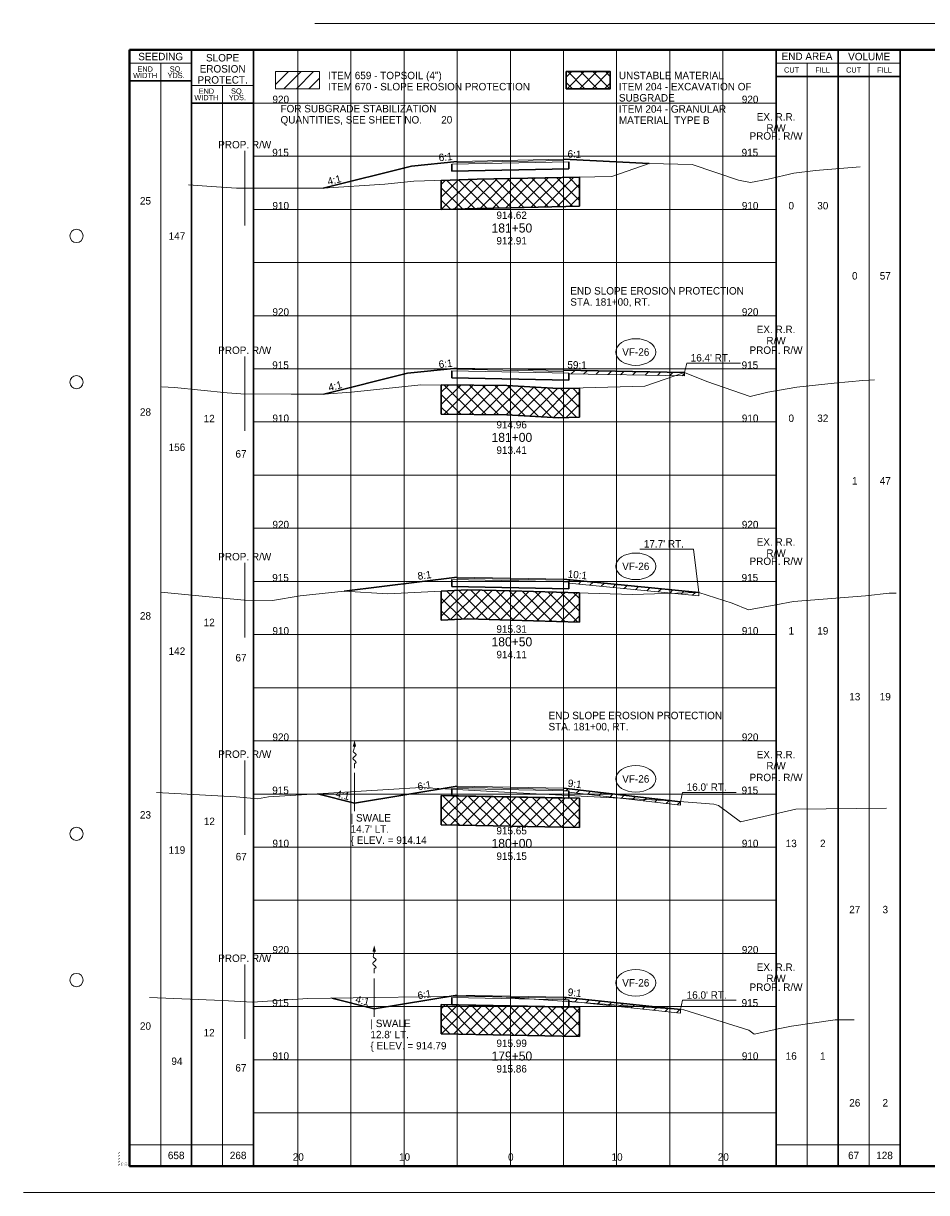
# Paper-space layout 'Layout1' of a CAD drawing. Header units: feet. Extents: x -1084 to 2301, y -843 to 1840.
# Tile 26 of 46: x -10 to 75, y 802 to 912. Entities that reach past the tile are written whole.
import ezdxf
from ezdxf.enums import TextEntityAlignment as Align

# ---------------------------------------------------------------- set-up
doc = ezdxf.new("R2010")
doc.units = ezdxf.units.FT
doc.header["$LTSCALE"] = 10
doc.header["$MEASUREMENT"] = 0
for name, pattern in [('cl5', [50, 1.25, -1.25, 45, -1.25, 1.25]), ('DGN Style 2', [42.257429, 25.354457, -16.902971]), ('DGN Style 3', [59.1604, 42.257429, -16.902971]), ('esmtrrex', [4.75, 0.8, -0.325, -0.325, 0.8, -0.3, 0.8, -0.3, 0.8, -0.3]), ('rowpr', [5.45, 1, -0.225, -0.225, 4])]:
    doc.linetypes.add(name, pattern=pattern)
for name, color, linetype, lineweight in [('DR_P_Erosion_Control', 7, 'Continuous', 13), ('DR_P_Flow_Arrow', 151, 'Continuous', 13), ('DR_P_Text', 7, 'Continuous', 13), ('GE_P_CL_5', 7, 'cl5', 13), ('PV_P_Text', 7, 'Continuous', 13), ('RW_P_Fee_RW', 193, 'rowpr', 40), ('RW_X_Esmt_RR', 6, 'esmtrrex', 30), ('SH_Border', 7, 'Continuous', 40), ('SH_Data', 7, 'Continuous', 0), ('SH_Major_Grid_Line', 254, 'Continuous', 13), ('SH_Text', 7, 'Continuous', 13), ('TX_P_5', 7, 'Continuous', 13), ('TX_P_Misc', 7, 'Continuous', 13), ('TX_X_5', 7, 'Continuous', 0), ('XS_P_Finished_Grade', 3, 'Continuous', 30), ('XS_P_Pavt_Surface', 251, 'Continuous', 13), ('XS_P_Subgrade', 4, 'Continuous', 30), ('XS_P_Undercut', 230, 'Continuous', 30), ('XS_X_Ground_Line', 3, 'DGN Style 2', 13)]:
    doc.layers.add(name, color=color, linetype=linetype, lineweight=lineweight)
doc.layers.add('SH_Cut_Line', color=7, linetype='DGN Style 3', lineweight=0, plot=False)
doc.layers.add('XS_P_Pavt_Layers', color=251, linetype='Continuous', lineweight=0, transparency=0.5)
doc.styles.add('Slanted-Normal LS 0.50', font='font31.shx', dxfattribs={"height": 0.14})
doc.styles.add('Slanted-Sub Title', font='font31.shx', dxfattribs={"height": 0.17})
doc.styles.add('Style-CHAR_FAST_FONT', font='CHAR_FAST_FONT.shx')
doc.styles.add('Style-FONT1', font='FONT1.shx')
doc.styles.add('Style-font30', font='font30.shx')
doc.styles.add('Style-font31', font='font31.shx')

# ---------------------------------------------------------------- blocks, each defined once
blk = doc.blocks.new('STAMP')
at = {"layer": 'TX_P_Misc', "linetype": 'Continuous', "lineweight": 13, "style": 'Style-CHAR_FAST_FONT'}
for s, p in [('$FILE$', (-0.77, 0)), ('$DATE$', (-0.57, 0)), ('$TIME$', (-0.37, 0)), ('$USER$', (-0.17, 0))]:
    blk.add_text(s, height=0.078, rotation=90, dxfattribs=at).set_placement(p, align=Align.TOP_LEFT)
blk = doc.blocks.new('XS POINT_141')
at = {"layer": 'RW_X_Esmt_RR', "linetype": 'DGN Style 3', "lineweight": 0}
blk.add_line((0, 3.5), (0, -3.5), dxfattribs=at)
blk = doc.blocks.new('GPKLBL_198')
at = {"layer": 'TX_P_5', "linetype": 'Continuous', "extrusion": (0, 0, -1), "insert": (-0.46, 0.97), "char_height": 0.7, "attachment_point": 3, "text_direction": (-0.986394, 0.164399, 0), "line_spacing_factor": 0.6, "style": 'Style-font31'}
blk.add_mtext('6:1', dxfattribs=at)
blk = doc.blocks.new('DFL-P_47')
at = {"layer": 'DR_P_Flow_Arrow', "color": 151, "linetype": 'Continuous', "lineweight": 13}
blk.add_open_spline([(-0.08, 0), (-0.081, 0), (-0.082, 0), (-0.083, 0), (-0.094, 0), (-0.105, 0.005), (-0.116, 0.008), (-0.123, 0.01), (-0.131, 0.013), (-0.137, 0.015), (-0.152, 0.02), (-0.165, -0.02), (-0.179, -0.022), (-0.195, -0.023), (-0.212, 0.018), (-0.228, 0.02), (-0.245, 0.021), (-0.266, -0.028), (-0.284, -0.022), (-0.29, -0.02), (-0.287, 0.001), (-0.295, 0.001), (-0.313, 0), (-0.332, 0), (-0.35, 0)], degree=3, knots=[0, 0, 0, 0, 0.009646, 0.009646, 0.009646, 0.112481, 0.112481, 0.112481, 0.179673, 0.179673, 0.179673, 0.350625, 0.350625, 0.350625, 0.544565, 0.544565, 0.544565, 0.756426, 0.756426, 0.756426, 0.832712, 0.832712, 0.832712, 1, 1, 1, 1], dxfattribs=at)
at = {"layer": 'DR_P_Flow_Arrow', "color": 151, "linetype": 'Continuous', "lineweight": 0, "extrusion": (0, 0, -1)}
blk.add_solid([(0.08, 0.022), (0, 0), (0.08, -0.021)], dxfattribs=at)
blk = doc.blocks.new('GPKLBL_199')
at = {"layer": 'TX_P_5', "linetype": 'Continuous', "insert": (-0.51, 0.98), "char_height": 0.7, "attachment_point": 1, "rotation": 350.5377, "line_spacing_factor": 0.6, "style": 'Style-font31'}
blk.add_mtext('4:1', dxfattribs=at)
blk = doc.blocks.new('XS POINT_142')
at = {"layer": 'RW_P_Fee_RW', "linetype": 'Continuous', "lineweight": 13}
blk.add_line((0, 3.5), (0, -3.5), dxfattribs=at)
blk = doc.blocks.new('XS POINT_143')
at = {"layer": 'RW_P_Fee_RW', "linetype": 'Continuous', "lineweight": 13}
blk.add_line((0, 3.5), (0, -3.5), dxfattribs=at)
blk = doc.blocks.new('GPKLBL_200')
at = {"layer": 'TX_P_5', "linetype": 'Continuous', "insert": (-0.51, 0.98), "char_height": 0.7, "attachment_point": 1, "rotation": 350.5377, "line_spacing_factor": 0.6, "style": 'Style-font31'}
blk.add_mtext('9:1', dxfattribs=at)
blk = doc.blocks.new('XS POINT_144')
at = {"layer": 'RW_X_Esmt_RR', "linetype": 'DGN Style 3', "lineweight": 0}
blk.add_line((0, 3.5), (0, -3.5), dxfattribs=at)
blk = doc.blocks.new('GPKLBL_201')
at = {"layer": 'TX_P_5', "linetype": 'Continuous', "extrusion": (0, 0, -1), "insert": (-0.46, 0.97), "char_height": 0.7, "attachment_point": 3, "text_direction": (-0.986394, 0.164399, 0), "line_spacing_factor": 0.6, "style": 'Style-font31'}
blk.add_mtext('6:1', dxfattribs=at)
blk = doc.blocks.new('DFL-P_48')
at = {"layer": 'DR_P_Flow_Arrow', "color": 151, "linetype": 'Continuous', "lineweight": 13}
blk.add_open_spline([(-0.08, 0), (-0.081, 0), (-0.082, 0), (-0.083, 0), (-0.094, 0), (-0.105, 0.005), (-0.116, 0.008), (-0.123, 0.01), (-0.131, 0.013), (-0.137, 0.015), (-0.152, 0.02), (-0.165, -0.02), (-0.179, -0.022), (-0.195, -0.023), (-0.212, 0.018), (-0.228, 0.02), (-0.245, 0.021), (-0.266, -0.028), (-0.284, -0.022), (-0.29, -0.02), (-0.287, 0.001), (-0.295, 0.001), (-0.313, 0), (-0.332, 0), (-0.35, 0)], degree=3, knots=[0, 0, 0, 0, 0.009646, 0.009646, 0.009646, 0.112481, 0.112481, 0.112481, 0.179673, 0.179673, 0.179673, 0.350625, 0.350625, 0.350625, 0.544565, 0.544565, 0.544565, 0.756426, 0.756426, 0.756426, 0.832712, 0.832712, 0.832712, 1, 1, 1, 1], dxfattribs=at)
at = {"layer": 'DR_P_Flow_Arrow', "color": 151, "linetype": 'Continuous', "lineweight": 0, "extrusion": (0, 0, -1)}
blk.add_solid([(0.08, 0.022), (0, 0), (0.08, -0.021)], dxfattribs=at)
blk = doc.blocks.new('GPKLBL_202')
at = {"layer": 'TX_P_5', "linetype": 'Continuous', "insert": (-0.51, 0.98), "char_height": 0.7, "attachment_point": 1, "rotation": 350.5377, "line_spacing_factor": 0.6, "style": 'Style-font31'}
blk.add_mtext('4:1', dxfattribs=at)
blk = doc.blocks.new('XS POINT_145')
at = {"layer": 'RW_P_Fee_RW', "linetype": 'Continuous', "lineweight": 13}
blk.add_line((0, 3.5), (0, -3.5), dxfattribs=at)
blk = doc.blocks.new('XS POINT_146')
at = {"layer": 'RW_P_Fee_RW', "linetype": 'Continuous', "lineweight": 13}
blk.add_line((0, 3.5), (0, -3.5), dxfattribs=at)
blk = doc.blocks.new('GPKLBL_203')
at = {"layer": 'TX_P_5', "linetype": 'Continuous', "insert": (-0.51, 0.98), "char_height": 0.7, "attachment_point": 1, "rotation": 350.5377, "line_spacing_factor": 0.6, "style": 'Style-font31'}
blk.add_mtext('9:1', dxfattribs=at)
blk = doc.blocks.new('XS POINT_147')
at = {"layer": 'RW_X_Esmt_RR', "linetype": 'DGN Style 3', "lineweight": 0}
blk.add_line((0, 3.5), (0, -3.5), dxfattribs=at)
blk = doc.blocks.new('GPKLBL_204')
at = {"layer": 'TX_P_5', "linetype": 'Continuous', "insert": (-0.51, 0.98), "char_height": 0.7, "attachment_point": 1, "rotation": 350.5377, "line_spacing_factor": 0.6, "style": 'Style-font31'}
blk.add_mtext('10:1', dxfattribs=at)
blk = doc.blocks.new('GPKLBL_205')
at = {"layer": 'TX_P_5', "linetype": 'Continuous', "extrusion": (0, 0, -1), "insert": (-0.46, 0.97), "char_height": 0.7, "attachment_point": 3, "text_direction": (-0.986394, 0.164399, 0), "line_spacing_factor": 0.6, "style": 'Style-font31'}
blk.add_mtext('8:1', dxfattribs=at)
blk = doc.blocks.new('XS POINT_148')
at = {"layer": 'RW_P_Fee_RW', "linetype": 'Continuous', "lineweight": 13}
blk.add_line((0, 3.5), (0, -3.5), dxfattribs=at)
blk = doc.blocks.new('XS POINT_149')
at = {"layer": 'RW_P_Fee_RW', "linetype": 'Continuous', "lineweight": 13}
blk.add_line((0, 3.5), (0, -3.5), dxfattribs=at)
blk = doc.blocks.new('XS POINT_150')
at = {"layer": 'RW_X_Esmt_RR', "linetype": 'DGN Style 3', "lineweight": 0}
blk.add_line((0, 3.5), (0, -3.5), dxfattribs=at)
blk = doc.blocks.new('GPKLBL_206')
at = {"layer": 'TX_P_5', "linetype": 'Continuous', "extrusion": (0, 0, -1), "insert": (-0.46, 0.97), "char_height": 0.7, "attachment_point": 3, "text_direction": (-0.986394, 0.164399, 0), "line_spacing_factor": 0.6, "style": 'Style-font31'}
blk.add_mtext('6:1', dxfattribs=at)
blk = doc.blocks.new('GPKLBL_207')
at = {"layer": 'TX_P_5', "linetype": 'Continuous', "insert": (-0.51, 0.98), "char_height": 0.7, "attachment_point": 1, "rotation": 350.5377, "line_spacing_factor": 0.6, "style": 'Style-font31'}
blk.add_mtext('59:1', dxfattribs=at)
blk = doc.blocks.new('GPKLBL_208')
at = {"layer": 'TX_P_5', "linetype": 'Continuous', "extrusion": (0, 0, -1), "insert": (-0.45, 0.97), "char_height": 0.7, "attachment_point": 3, "text_direction": (-0.986394, 0.164399, 0), "line_spacing_factor": 0.6, "style": 'Style-font31'}
blk.add_mtext('4:1', dxfattribs=at)
blk = doc.blocks.new('XS POINT_151')
at = {"layer": 'RW_P_Fee_RW', "linetype": 'Continuous', "lineweight": 13}
blk.add_line((0, 3.5), (0, -3.5), dxfattribs=at)
blk = doc.blocks.new('XS POINT_152')
at = {"layer": 'RW_P_Fee_RW', "linetype": 'Continuous', "lineweight": 13}
blk.add_line((0, 3.5), (0, -3.5), dxfattribs=at)
blk = doc.blocks.new('XS POINT_153')
at = {"layer": 'RW_X_Esmt_RR', "linetype": 'DGN Style 3', "lineweight": 0}
blk.add_line((0, 3.5), (0, -3.5), dxfattribs=at)
blk = doc.blocks.new('GPKLBL_209')
at = {"layer": 'TX_P_5', "linetype": 'Continuous', "insert": (-0.51, 0.98), "char_height": 0.7, "attachment_point": 1, "rotation": 350.5377, "line_spacing_factor": 0.6, "style": 'Style-font31'}
blk.add_mtext('6:1', dxfattribs=at)
blk = doc.blocks.new('GPKLBL_210')
at = {"layer": 'TX_P_5', "linetype": 'Continuous', "extrusion": (0, 0, -1), "insert": (-0.46, 0.97), "char_height": 0.7, "attachment_point": 3, "text_direction": (-0.986394, 0.164399, 0), "line_spacing_factor": 0.6, "style": 'Style-font31'}
blk.add_mtext('6:1', dxfattribs=at)
blk = doc.blocks.new('GPKLBL_211')
at = {"layer": 'TX_P_5', "linetype": 'Continuous', "extrusion": (0, 0, -1), "insert": (-0.45, 0.97), "char_height": 0.7, "attachment_point": 3, "text_direction": (-0.986394, 0.164399, 0), "line_spacing_factor": 0.6, "style": 'Style-font31'}
blk.add_mtext('4:1', dxfattribs=at)
blk = doc.blocks.new('XS POINT_154')
at = {"layer": 'RW_P_Fee_RW', "linetype": 'Continuous', "lineweight": 13}
blk.add_line((0, 3.5), (0, -3.5), dxfattribs=at)
blk = doc.blocks.new('XS POINT_155')
at = {"layer": 'RW_P_Fee_RW', "linetype": 'Continuous', "lineweight": 13}
blk.add_line((0, 3.5), (0, -3.5), dxfattribs=at)

psp = doc.layouts.get("Layout1")

# ---------------------------------------------------------------- hatches: boundary and pattern name
at = {"layer": 'DR_P_Erosion_Control'}
h = psp.add_hatch(dxfattribs=at)
h.set_pattern_fill('HATCH', color=256, style=0, pattern_type=2)
h.set_pattern_definition([(45, (22.3604, 907.1213), (-0.589255, 0.589255), [])])
h.paths.add_polyline_path([(13.73, 906.35), (17.87, 906.35), (17.87, 907.96), (13.73, 907.96)])
h = psp.add_hatch(dxfattribs=at)
h.set_pattern_fill('HATCH', color=256, style=0, pattern_type=2)
h.set_pattern_definition([(45, (46.3559, 879.6015), (-0.58926, 0.58926), [])])
h.paths.add_polyline_path([(41.33, 879.6), (41.33, 879.52), (52.22, 879.34), (52.22, 879.67), (40.83, 879.86), (40.83, 879.76), (40.83, 879.61)])
h = psp.add_hatch(dxfattribs=at)
h.set_pattern_fill('HATCH', color=256, style=0, pattern_type=2)
h.set_pattern_definition([(45, (46.6379, 859.4369), (-0.58926, 0.58926), [])])
h.paths.add_polyline_path([(41.33, 859.95), (41.33, 859.84), (53.55, 858.64), (53.55, 858.97), (40.83, 860.21), (40.83, 860.11), (40.83, 859.96)])
h = psp.add_hatch(dxfattribs=at)
h.set_pattern_fill('HATCH', color=256, style=0, pattern_type=2)
h.set_pattern_definition([(45, (46.4499, 839.7896), (-0.58926, 0.58926), [])])
h.paths.add_polyline_path([(41.33, 840.29), (41.33, 840.16), (51.83, 838.95), (51.83, 839.28), (40.83, 840.55), (40.83, 840.44), (40.83, 840.3)])
h = psp.add_hatch(dxfattribs=at)
h.set_pattern_fill('HATCH', color=256, style=0, pattern_type=2)
h.set_pattern_definition([(45, (46.3089, 820.1657), (-0.58926, 0.58926), [])])
h.paths.add_polyline_path([(41.33, 820.63), (41.33, 820.51), (51.83, 819.39), (51.83, 819.72), (40.83, 820.89), (40.83, 820.79), (40.83, 820.64)])
at = {"layer": 'XS_P_Undercut', "lineweight": 0}
h = psp.add_hatch(dxfattribs=at)
h.set_pattern_fill('CROSSHATCH', color=256, style=0, pattern_type=2)
h.set_pattern_definition([(45, (44.3633, 902.4757), (-0.58926, 0.58926), []), (315, (44.3633, 902.4757), (0.58926, 0.58926), [])])
h.paths.add_polyline_path([(41.08, 906.35), (45.22, 906.35), (45.22, 907.96), (41.08, 907.96)])
h = psp.add_hatch(dxfattribs=at)
h.set_pattern_fill('CROSSHATCH', color=256, style=0, pattern_type=2)
h.set_pattern_definition([(45, (39.7855, 897.1926), (-0.589255, 0.589255), []), (315, (39.7855, 897.1926), (0.589255, 0.589255), [])])
h.paths.add_polyline_path([(42.33, 895.29), (42.33, 898.04), (35.83, 897.91), (32.71, 897.84), (29.33, 897.73), (29.33, 894.98), (32.71, 895.09), (35.83, 895.16)])
h = psp.add_hatch(dxfattribs=at)
h.set_pattern_fill('CROSSHATCH', color=256, style=0, pattern_type=2)
h.set_pattern_definition([(45, (39.2275, 877.1045), (-0.589255, 0.589255), []), (315, (39.2275, 877.1045), (0.589255, 0.589255), [])])
h.paths.add_polyline_path([(35.49, 878.43), (29.33, 878.48), (29.33, 875.73), (35.49, 875.68), (40.36, 875.39), (42.33, 875.44), (42.33, 878.19), (40.36, 878.14), (35.83, 878.41)])
h = psp.add_hatch(dxfattribs=at)
h.set_pattern_fill('CROSSHATCH', color=256, style=0, pattern_type=2)
h.set_pattern_definition([(45, (39.6093, 857.5747), (-0.589255, 0.589255), []), (315, (39.6093, 857.5747), (0.589255, 0.589255), [])])
h.paths.add_polyline_path([(35.83, 859.11), (31.84, 859.22), (29.33, 859.09), (29.33, 856.34), (31.84, 856.47), (35.83, 856.36), (42.33, 856.17), (42.33, 858.92)])
h = psp.add_hatch(dxfattribs=at)
h.set_pattern_fill('CROSSHATCH', color=256, style=0, pattern_type=2)
h.set_pattern_definition([(45, (40.0498, 838.6915), (-0.589255, 0.589255), []), (315, (40.0498, 838.6915), (0.589255, 0.589255), [])])
h.paths.add_polyline_path([(29.33, 839.86), (29.33, 837.11), (42.33, 836.85), (42.33, 839.6), (41.33, 839.62), (30.33, 839.84)])
h = psp.add_hatch(dxfattribs=at)
h.set_pattern_fill('CROSSHATCH', color=256, style=0, pattern_type=2)
h.set_pattern_definition([(45, (39.7561, 818.4269), (-0.589255, 0.589255), []), (315, (39.7561, 818.4269), (0.589255, 0.589255), [])])
h.paths.add_polyline_path([(29.33, 820.2), (29.33, 817.45), (42.33, 817.19), (42.33, 819.94), (41.33, 819.96), (30.33, 820.18)])

# ---------------------------------------------------------------- linework, layer by layer
at = {"layer": 'DR_P_Erosion_Control'}
for p, q in [((52.22, 879.34), (41.33, 879.52)), ((52.22, 879.34), (52.22, 879.67)), ((53.55, 858.64), (41.33, 859.84)), ((53.55, 858.64), (53.55, 858.97)), ((51.83, 838.95), (41.33, 840.16)), ((51.83, 838.95), (51.83, 839.28)), ((51.83, 819.39), (41.33, 820.51)), ((51.83, 819.39), (51.83, 819.72))]:
    psp.add_line(p, q, dxfattribs=at)
at = {"layer": 'DR_P_Erosion_Control', "flags": 128}
for points in [[(13.73, 907.96), (17.87, 907.96), (17.87, 906.35), (13.73, 906.35), (13.73, 907.96)], [(13.73, 906.35), (17.87, 906.35), (17.87, 907.96), (13.73, 907.96), (13.73, 906.35)], [(41.33, 879.6), (41.33, 879.52), (52.22, 879.34), (52.22, 879.67), (40.83, 879.86), (40.83, 879.76), (40.83, 879.61), (41.33, 879.6)], [(41.33, 859.95), (41.33, 859.84), (53.55, 858.64), (53.55, 858.97), (40.83, 860.21), (40.83, 860.11), (40.83, 859.96), (41.33, 859.95)], [(41.33, 840.29), (41.33, 840.16), (51.83, 838.95), (51.83, 839.28), (40.83, 840.55), (40.83, 840.44), (40.83, 840.3), (41.33, 840.29)], [(41.33, 820.63), (41.33, 820.51), (51.83, 819.39), (51.83, 819.72), (40.83, 820.89), (40.83, 820.79), (40.83, 820.64), (41.33, 820.63)]]:
    psp.add_lwpolyline(points, close=True, dxfattribs=at)
at = {"layer": 'DR_P_Text'}
for p, q in [((52.22, 879.67), (52.43, 880.53)), ((52.43, 880.53), (57.48, 880.53)), ((48.02, 863.04), (53.07, 863.04)), ((53.55, 858.97), (53.07, 863.04)), ((51.83, 839.28), (52.04, 840.15)), ((52.04, 840.15), (57.09, 840.15)), ((51.83, 819.72), (52.04, 820.59)), ((52.04, 820.59), (57.09, 820.59))]:
    psp.add_line(p, q, dxfattribs=at)
at = {"layer": 'DR_P_Text', "color": 7, "linetype": 'Continuous', "lineweight": 13}
for centre in [(47.63, 881.58), (47.63, 861.42), (47.63, 841.42), (47.63, 822.24)]:
    psp.add_ellipse(centre, major_axis=(1.88, 0), ratio=0.666667, dxfattribs=at)
at = {"layer": 'GE_P_CL_5'}
for p, q in [((21.16, 841.99), (21.16, 838.39)), ((23.02, 822.65), (23.02, 819.04))]:
    psp.add_line(p, q, dxfattribs=at)
at = {"layer": 'SH_Border', "color": 7, "linetype": 'Continuous', "lineweight": 40, "flags": 128}
psp.add_lwpolyline([(0, 910), (157.5, 910), (157.5, 805), (0, 805), (0, 910)], close=True, dxfattribs=at)
at = {"layer": 'SH_Border', "color": 7, "linetype": 'Continuous', "lineweight": 0}
for centre in [(-5, 892.5), (-5, 878.75), (-5, 836.25), (-5, 822.5)]:
    psp.add_circle(centre, 0.625, dxfattribs=at)
at = {"layer": 'SH_Cut_Line', "color": 7, "linetype": 'DGN Style 3', "lineweight": 0, "flags": 128}
psp.add_lwpolyline([(-10, 802.5), (160, 802.5), (160, 912.5), (-10, 912.5), (-10, 802.5)], close=True, dxfattribs=at)
at = {"layer": 'SH_Data', "color": 7, "linetype": 'Continuous', "lineweight": 30}
for p, q in [((5.83, 805), (5.83, 910)), ((5.83, 805), (5.83, 910)), ((11.66, 805), (11.66, 910)), ((60.83, 805), (60.83, 910)), ((66.67, 805), (66.67, 910)), ((72.5, 805), (72.5, 910)), ((5.83, 907.08), (0, 907.08)), ((60.83, 907.5), (72.5, 907.5)), ((11.66, 905), (5.83, 905))]:
    psp.add_line(p, q, dxfattribs=at)
at = {"layer": 'SH_Data', "color": 7, "linetype": 'Continuous', "lineweight": 0}
for p, q in [((5.83, 908.75), (0, 908.75)), ((60.83, 908.75), (72.5, 908.75)), ((11.66, 906.67), (5.83, 906.67))]:
    psp.add_line(p, q, dxfattribs=at)
at = {"layer": 'SH_Data', "color": 7, "linetype": 'Continuous', "lineweight": 13}
for p, q in [((2.92, 805), (2.92, 908.75)), ((63.75, 805), (63.75, 908.75)), ((69.58, 805), (69.58, 908.75)), ((8.75, 805), (8.75, 906.67)), ((0, 807), (11.66, 807)), ((60.83, 807), (72.5, 807))]:
    psp.add_line(p, q, dxfattribs=at)
at = {"layer": 'SH_Major_Grid_Line', "color": 254, "linetype": 'Continuous', "lineweight": 13}
for p, q in [((15.83, 805), (15.83, 910)), ((20.83, 805), (20.83, 910)), ((25.83, 805), (25.83, 910)), ((30.83, 805), (30.83, 910)), ((35.83, 805), (35.83, 910)), ((40.83, 805), (40.83, 910)), ((45.83, 805), (45.83, 910)), ((50.83, 805), (50.83, 910)), ((55.83, 805), (55.83, 910)), ((5.83, 905), (60.83, 905)), ((11.66, 900), (60.83, 900)), ((11.66, 895), (60.83, 895)), ((11.66, 890), (60.83, 890)), ((11.66, 885), (60.83, 885)), ((11.66, 880), (60.83, 880)), ((11.66, 875), (60.83, 875)), ((11.66, 870), (60.83, 870)), ((11.66, 865), (60.83, 865)), ((11.66, 860), (60.83, 860)), ((11.66, 855), (60.83, 855)), ((11.66, 850), (60.83, 850)), ((11.66, 845), (60.83, 845)), ((11.66, 840), (60.83, 840)), ((11.66, 835), (60.83, 835)), ((11.66, 830), (60.83, 830)), ((11.66, 825), (60.83, 825)), ((11.66, 820), (60.83, 820)), ((11.66, 815), (60.83, 815)), ((11.66, 810), (60.83, 810))]:
    psp.add_line(p, q, dxfattribs=at)
at = {"layer": 'XS_P_Finished_Grade'}
for p, q in [((18.21, 897), (26.51, 899.07)), ((26.51, 899.07), (30.83, 899.52)), ((48.88, 899.33), (40.83, 899.72)), ((26.14, 879.58), (30.83, 880.06)), ((18.29, 877.62), (26.14, 879.58)), ((52.22, 879.67), (40.83, 879.86)), ((20.18, 859.07), (30.83, 860.41)), ((53.55, 858.97), (40.83, 860.21)), ((21.16, 839.14), (30.83, 840.75)), ((51.83, 839.28), (40.83, 840.55)), ((21.16, 839.14), (17.67, 840.01)), ((23.02, 819.79), (19.03, 820.79)), ((23.02, 819.79), (30.83, 821.09)), ((51.83, 819.72), (40.83, 820.89))]:
    psp.add_line(p, q, dxfattribs=at)
at = {"layer": 'XS_P_Pavt_Layers', "color": 2, "lineweight": 13}
for p, q in [((30.33, 899.26), (41.33, 899.48)), ((30.83, 899.41), (40.83, 899.61)), ((41.33, 879.6), (30.33, 879.82)), ((40.83, 879.76), (30.83, 879.96)), ((40.83, 860.11), (30.83, 860.31)), ((41.33, 859.95), (30.33, 860.17)), ((41.33, 840.29), (30.33, 840.51)), ((40.83, 840.44), (30.83, 840.64)), ((41.33, 820.63), (30.33, 820.85)), ((40.83, 820.79), (30.83, 820.99))]:
    psp.add_line(p, q, dxfattribs=at)
at = {"layer": 'XS_P_Pavt_Surface', "color": 193}
for p, q in [((30.83, 899.52), (40.83, 899.72)), ((30.83, 899.52), (30.83, 899.27)), ((40.83, 899.72), (40.83, 899.47)), ((30.83, 880.06), (30.83, 879.81)), ((40.83, 879.86), (30.83, 880.06)), ((40.83, 879.86), (40.83, 879.61)), ((30.83, 860.41), (30.83, 860.16)), ((40.83, 860.21), (30.83, 860.41)), ((40.83, 860.21), (40.83, 859.96)), ((30.83, 840.75), (30.83, 840.5)), ((40.83, 840.55), (30.83, 840.75)), ((40.83, 840.55), (40.83, 840.3)), ((30.83, 821.09), (30.83, 820.84)), ((40.83, 820.89), (30.83, 821.09)), ((40.83, 820.89), (40.83, 820.64))]:
    psp.add_line(p, q, dxfattribs=at)
at = {"layer": 'XS_P_Subgrade'}
for p, q in [((30.33, 899.26), (30.33, 898.59)), ((30.33, 898.59), (41.33, 898.81)), ((41.33, 899.48), (41.33, 898.81)), ((30.33, 879.82), (30.33, 879.15)), ((41.33, 878.93), (30.33, 879.15)), ((41.33, 879.6), (41.33, 878.93)), ((30.33, 860.17), (30.33, 859.51)), ((41.33, 859.29), (30.33, 859.51)), ((41.33, 859.95), (41.33, 859.29)), ((30.33, 840.51), (30.33, 839.84)), ((41.33, 839.62), (30.33, 839.84)), ((41.33, 840.29), (41.33, 839.62)), ((30.33, 820.85), (30.33, 820.18)), ((41.33, 820.63), (41.33, 819.96)), ((41.33, 819.96), (30.33, 820.18))]:
    psp.add_line(p, q, dxfattribs=at)
at = {"layer": 'XS_P_Undercut'}
for p, q in [((29.33, 897.73), (29.33, 894.98)), ((42.33, 898.04), (42.33, 895.29)), ((29.33, 878.48), (29.33, 875.73)), ((42.33, 878.19), (42.33, 875.44)), ((29.33, 859.09), (29.33, 856.34)), ((42.33, 858.92), (42.33, 856.17)), ((42.33, 839.6), (29.33, 839.86)), ((29.33, 839.86), (29.33, 837.11)), ((42.33, 839.6), (42.33, 836.85)), ((42.33, 836.85), (29.33, 837.11)), ((42.33, 819.94), (29.33, 820.2)), ((29.33, 820.2), (29.33, 817.45)), ((42.33, 819.94), (42.33, 817.19)), ((42.33, 817.19), (29.33, 817.45))]:
    psp.add_line(p, q, dxfattribs=at)
at = {"layer": 'XS_P_Undercut', "flags": 128}
psp.add_lwpolyline([(41.08, 907.96), (45.22, 907.96), (45.22, 906.35), (41.08, 906.35), (41.08, 907.96)], close=True, dxfattribs=at)
at = {"layer": 'XS_P_Undercut', "lineweight": 0, "flags": 128}
for points in [[(41.08, 906.35), (45.22, 906.35), (45.22, 907.96), (41.08, 907.96), (41.08, 906.35)], [(42.33, 895.29), (42.33, 898.04), (35.83, 897.91), (32.71, 897.84), (29.33, 897.73), (29.33, 894.98), (32.71, 895.09), (35.83, 895.16), (42.33, 895.29)], [(35.49, 878.43), (29.33, 878.48), (29.33, 875.73), (35.49, 875.68), (40.36, 875.39), (42.33, 875.44), (42.33, 878.19), (40.36, 878.14), (35.83, 878.41), (35.49, 878.43)], [(35.83, 859.11), (31.84, 859.22), (29.33, 859.09), (29.33, 856.34), (31.84, 856.47), (35.83, 856.36), (42.33, 856.17), (42.33, 858.92), (35.83, 859.11)], [(29.33, 839.86), (29.33, 837.11), (42.33, 836.85), (42.33, 839.6), (41.33, 839.62), (30.33, 839.84), (29.33, 839.86)], [(29.33, 820.2), (29.33, 817.45), (42.33, 817.19), (42.33, 819.94), (41.33, 819.96), (30.33, 820.18), (29.33, 820.2)]]:
    psp.add_lwpolyline(points, close=True, dxfattribs=at)
at = {"layer": 'XS_P_Undercut', "flags": 128}
for points in [[(29.33, 897.73), (32.71, 897.84), (35.83, 897.91), (42.33, 898.04)], [(29.33, 894.98), (32.71, 895.09), (35.83, 895.16), (42.33, 895.29)], [(29.33, 878.48), (35.49, 878.43), (40.36, 878.14), (42.33, 878.19)], [(29.33, 875.73), (35.49, 875.68), (40.36, 875.39), (42.33, 875.44)], [(29.33, 859.09), (31.84, 859.22), (35.83, 859.11), (42.33, 858.92)], [(29.33, 856.34), (31.84, 856.47), (35.83, 856.36), (42.33, 856.17)]]:
    psp.add_lwpolyline(points, dxfattribs=at)
at = {"layer": 'XS_X_Ground_Line', "flags": 128}
for points in [[(5.54, 897.3), (7.71, 897.15), (10.05, 897), (16.05, 897), (18.21, 897), (24, 897.37), (26.75, 897.65), (32.71, 897.84), (35.83, 897.91), (45.37, 898.1), (48.88, 899.33), (52.93, 899.22), (57.31, 897.75), (58.42, 897.53), (60.1, 897.84), (62.51, 898.42), (64.53, 898.67), (68.75, 899)], [(3.04, 878.31), (4.21, 878.23), (9.19, 877.74), (10.46, 877.66), (15.19, 877.62), (18.29, 877.62), (20.89, 877.79), (27.39, 878.49), (35.49, 878.43), (35.83, 878.41), (40.36, 878.14), (48.48, 878.37), (52.22, 879.67), (54.32, 878.81), (58.38, 877.39), (60.07, 877.81), (62.79, 878.29), (66.29, 878.66), (68.99, 878.91), (70.08, 878.96)], [(2.94, 859), (5.86, 858.71), (10.79, 858.24), (13.45, 858.22), (16.04, 858.63), (20.18, 859.07), (24.3, 858.84), (31.84, 859.22), (35.83, 859.11), (47.33, 858.78), (53.55, 858.97), (56.69, 857.95), (58.24, 857.32), (60.82, 857.81), (62.46, 858.11), (69.24, 858.64), (71.46, 858.88), (72.13, 858.91)], [(2.53, 840.14), (10.03, 839.74), (12.04, 839.55), (13.06, 839.72), (16.67, 839.95), (27.41, 840.6), (35.83, 840.15), (50.95, 839.35), (54.99, 839.06), (55.43, 838.92), (57.5, 837.39), (62.7, 838.57), (71.24, 838.66)], [(1.87, 820.87), (8.75, 820.57), (11.56, 820.42), (16.78, 820.75), (33.79, 821.01), (35.83, 820.86), (43.38, 820.32), (52.15, 819.7), (58.28, 817.77), (58.76, 817.42), (61.2, 817.93), (62.27, 818.17), (66.4, 818.75), (68.19, 818.76)]]:
    psp.add_lwpolyline(points, dxfattribs=at)

# ---------------------------------------------------------------- block references
at = {"layer": 'DR_P_Flow_Arrow', "color": 151, "linetype": 'Continuous', "lineweight": 0, "xscale": 7.5, "yscale": 7.5, "zscale": 7.5, "rotation": 89.99999999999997}
for name, p in [('DFL-P_48', (21.16, 845.06)), ('DFL-P_47', (23.02, 825.77))]:
    psp.add_blockref(name, p, dxfattribs=at)
at = {"layer": 'RW_P_Fee_RW', "linetype": 'Continuous', "lineweight": 13}
for name, p in [('XS POINT_155', (60.83, 897.81)), ('XS POINT_154', (10.83, 897)), ('XS POINT_151', (10.83, 877.66)), ('XS POINT_152', (60.83, 877.66)), ('XS POINT_148', (10.83, 858.24)), ('XS POINT_149', (60.83, 857.81)), ('XS POINT_145', (10.83, 839.66)), ('XS POINT_146', (60.83, 837.46)), ('XS POINT_142', (10.83, 820.46)), ('XS POINT_143', (60.83, 817.74))]:
    psp.add_blockref(name, p, dxfattribs=at)
at = {"layer": 'RW_X_Esmt_RR', "linetype": 'DGN Style 3', "lineweight": 0}
for name, p in [('XS POINT_153', (60.83, 898.73)), ('XS POINT_150', (60.83, 878.73)), ('XS POINT_147', (60.83, 858.73)), ('XS POINT_144', (60.83, 838.73)), ('XS POINT_141', (60.83, 818.73))]:
    psp.add_blockref(name, p, dxfattribs=at)
at = {"layer": 'TX_P_5', "linetype": 'Continuous', "extrusion": (0, 0, -1)}
for name, p, rotation in [('GPKLBL_210', (-29.82, 899.41), 3.593688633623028), ('GPKLBL_211', (-19.43, 897.26), 355.4260787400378), ('GPKLBL_206', (-29.82, 879.96), 3.593688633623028), ('GPKLBL_208', (-19.51, 877.88), 355.4260787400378), ('GPKLBL_205', (-27.85, 860.06), 2.25048446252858)]:
    psp.add_blockref(name, p, dxfattribs=dict(at, rotation=rotation))
at = {"layer": 'TX_P_5', "linetype": 'Continuous'}
for name, p, rotation in [('GPKLBL_209', (41.85, 899.67), 6.706127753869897), ('GPKLBL_207', (41.85, 879.84), 8.497660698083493), ('GPKLBL_204', (41.84, 860.12), 3.866111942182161), ('GPKLBL_203', (41.84, 840.43), 2.906832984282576), ('GPKLBL_202', (19.94, 839.39), 355.4260787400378), ('GPKLBL_200', (41.84, 820.78), 3.3974893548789), ('GPKLBL_199', (21.8, 820.05), 355.4260787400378)]:
    psp.add_blockref(name, p, dxfattribs=dict(at, rotation=rotation))
at = {"layer": 'TX_P_5', "linetype": 'Continuous', "extrusion": (0, 0, -1)}
for name, p in [('GPKLBL_201', (-27.86, 840.28)), ('GPKLBL_198', (-27.86, 820.62))]:
    psp.add_blockref(name, p, dxfattribs=at)
at = {"layer": 'TX_P_Misc', "linetype": 'Continuous', "lineweight": 13}
psp.add_blockref('STAMP', (0, 805), dxfattribs=at)

# ---------------------------------------------------------------- texts
at = {"layer": 'DR_P_Text', "color": 7, "lineweight": 13, "style": 'Style-font31'}
for p in [(47.63, 881.58), (47.63, 861.42), (47.63, 841.42), (47.63, 822.24)]:
    psp.add_text('VF-26', height=0.7, dxfattribs=at).set_placement(p, align=Align.MIDDLE_CENTER)
at = {"layer": 'DR_P_Text', "char_height": 0.7, "attachment_point": 1, "line_spacing_factor": 0.9}
for s, insert, style in [('ITEM 659 - TOPSOIL (4")\\PITEM 670 - SLOPE EROSION PROTECTION', (18.69, 907.95), 'Slanted-Sub Title'), ('UNSTABLE MATERIAL\\PITEM 204 - EXCAVATION OF\\PSUBGRADE\\PITEM 204 - GRANULAR\\PMATERIAL, TYPE B', (46.04, 907.95), 'Slanted-Sub Title'), ('FOR SUBGRADE STABILIZATION\\PQUANTITIES, SEE SHEET NO.', (14.2, 904.83), 'Slanted-Sub Title'), ('20\\P', (29.32, 903.78), 'Style-font31'), ("16.4' RT.", (52.8, 881.39), 'Slanted-Normal LS 0.50'), ("17.7' RT.", (48.39, 863.89), 'Slanted-Normal LS 0.50'), ("16.0' RT.", (52.42, 841), 'Slanted-Normal LS 0.50'), ("16.0' RT.", (52.42, 821.44), 'Slanted-Normal LS 0.50')]:
    psp.add_mtext(s, dxfattribs=dict(at, insert=insert, style=style))
at = {"layer": 'PV_P_Text', "style": 'Slanted-Normal LS 0.50'}
for s, p in [('914.62', (35.95, 894.1)), ('914.96', (35.95, 874.4)), ('915.31', (35.95, 855.17)), ('915.65', (35.95, 836.2)), ('915.99', (35.95, 816.2))]:
    psp.add_text(s, height=0.7, dxfattribs=at).set_placement(p, align=Align.CENTER)
at = {"layer": 'RW_P_Fee_RW', "linetype": 'Continuous', "lineweight": 13, "char_height": 0.7, "attachment_point": 2, "line_spacing_factor": 0.9, "style": 'Style-font31'}
for insert in [(60.83, 902.26), (10.83, 901.44), (10.83, 882.1), (60.83, 882.11), (10.83, 862.68), (60.83, 862.25), (10.83, 844.1), (60.83, 841.91), (10.83, 824.9), (60.83, 822.18)]:
    psp.add_mtext('PROP. R/W', dxfattribs=dict(at, insert=insert))
at = {"layer": 'RW_X_Esmt_RR', "linetype": 'Continuous', "lineweight": 0, "char_height": 0.7, "attachment_point": 8, "line_spacing_factor": 0.9, "style": 'Style-font31'}
for insert in [(60.83, 902.3), (60.83, 882.3), (60.83, 862.3), (60.83, 842.3), (60.83, 822.3)]:
    psp.add_mtext('EX. R.R.\\PR/W', dxfattribs=dict(at, insert=insert))
at = {"layer": 'SH_Border', "color": 7, "linetype": 'Continuous', "lineweight": 0, "style": 'Style-FONT1'}
psp.add_text('`````', height=0.625, rotation=90, dxfattribs=at).set_placement((-0.38, 805))
at = {"layer": 'SH_Data', "color": 7, "linetype": 'Continuous', "lineweight": 13, "style": 'Style-font30'}
for s, p in [('SEEDING', (2.92, 909.38)), ('END AREA', (63.75, 909.4)), ('VOLUME', (69.59, 909.38))]:
    psp.add_text(s, height=0.7, dxfattribs=at).set_placement(p, align=Align.MIDDLE_CENTER)
at = {"layer": 'SH_Data', "color": 7, "linetype": 'Continuous', "lineweight": 0, "style": 'Style-font30'}
for s, p in [('CUT', (62.29, 908.12)), ('FILL', (65.21, 908.12)), ('CUT', (68.13, 908.12)), ('FILL', (71.04, 908.12))]:
    psp.add_text(s, height=0.5, dxfattribs=at).set_placement(p, align=Align.MIDDLE_CENTER)
at = {"layer": 'SH_Data', "color": 7, "linetype": 'Continuous', "lineweight": 13, "insert": (8.75, 908.22), "char_height": 0.7, "attachment_point": 5, "line_spacing_factor": 0.892896, "style": 'Style-font30'}
psp.add_mtext('SLOPE\\PEROSION\\PPROTECT.', dxfattribs=at)
at = {"layer": 'SH_Data', "color": 7, "linetype": 'Continuous', "lineweight": 0, "char_height": 0.7, "attachment_point": 5, "line_spacing_factor": 0.728571, "style": 'Style-font30'}
for s, insert in [('\\H0.714286x;END\\PWIDTH', (1.46, 907.9)), ('\\H0.714286x;SQ.\\PYDS.', (4.37, 907.9)), ('\\H0.714286x;END\\PWIDTH', (7.22, 905.82)), ('\\H0.714286x;SQ.\\PYDS.', (10.14, 905.82))]:
    psp.add_mtext(s, dxfattribs=dict(at, insert=insert))
at = {"layer": 'SH_Text', "style": 'Style-font31'}
for s, p in [('920', (14.22, 905)), ('920', (58.39, 905)), ('915', (14.2, 900)), ('915', (58.37, 900)), ('25', (1.49, 895.46)), ('910', (14.22, 895)), ('910', (58.39, 895)), ('0', (62.26, 895)), ('30', (65.23, 895)), ('147', (4.45, 892.14)), ('0', (68.24, 888.4)), ('57', (71.11, 888.4)), ('920', (14.22, 885)), ('920', (58.39, 885)), ('915', (14.2, 880)), ('915', (58.37, 880)), ('28', (1.49, 875.59)), ('12', (7.49, 874.97)), ('910', (14.22, 875)), ('910', (58.39, 875)), ('0', (62.26, 875)), ('32', (65.23, 875)), ('156', (4.45, 872.27)), ('67', (10.48, 871.65)), ('1', (68.24, 869.11)), ('47', (71.11, 869.11)), ('920', (14.22, 865)), ('920', (58.39, 865)), ('915', (14.2, 860)), ('915', (58.37, 860)), ('28', (1.49, 856.41)), ('12', (7.49, 855.79)), ('910', (14.22, 855)), ('910', (58.39, 855)), ('1', (62.26, 855)), ('19', (65.23, 855)), ('142', (4.45, 853.09)), ('67', (10.48, 852.47)), ('13', (68.24, 848.81)), ('19', (71.11, 848.81)), ('920', (14.22, 845)), ('920', (58.39, 845)), ('915', (14.2, 840)), ('915', (58.37, 840)), ('23', (1.49, 837.69)), ('12', (7.5, 837.08)), ('119', (4.45, 834.38)), ('910', (14.22, 835)), ('910', (58.39, 835)), ('13', (62.26, 835)), ('2', (65.23, 835)), ('67', (10.5, 833.76)), ('27', (68.24, 828.78)), ('3', (71.11, 828.78)), ('920', (14.22, 825)), ('920', (58.39, 825)), ('915', (14.2, 820)), ('915', (58.37, 820)), ('20', (1.49, 817.82)), ('12', (7.48, 817.2)), ('94', (4.45, 814.51)), ('910', (14.22, 815)), ('910', (58.39, 815)), ('16', (62.26, 815)), ('1', (65.23, 815)), ('67', (10.47, 813.89)), ('26', (68.24, 810.6)), ('2', (71.11, 810.6)), ('20', (15.87, 805.5)), ('10', (25.87, 805.5)), ('0', (35.87, 805.5)), ('0', (35.87, 805.5)), ('10', (45.87, 805.5)), ('20', (55.87, 805.5))]:
    psp.add_text(s, height=0.7, dxfattribs=at).set_placement(p, align=Align.CENTER)
for s, p in [('658', (4.38, 806)), ('268', (10.21, 806)), ('67', (68.13, 806)), ('128', (71.04, 806))]:
    psp.add_text(s, height=0.7, dxfattribs=at).set_placement(p, align=Align.MIDDLE_CENTER)
at = {"layer": 'SH_Text', "char_height": 0.7, "attachment_point": 1, "line_spacing_factor": 0.9, "style": 'Slanted-Sub Title'}
for insert in [(41.47, 887.69), (39.42, 847.74)]:
    psp.add_mtext('END SLOPE EROSION PROTECTION\\PSTA. 181+00, RT.', dxfattribs=dict(at, insert=insert))
at = {"layer": 'TX_P_5', "style": 'Slanted-Sub Title'}
for s, p in [('181+50', (35.97, 893.25)), ('181+00', (35.97, 873.55)), ('180+50', (35.97, 854.32)), ('180+00', (35.97, 835.35)), ('179+50', (35.97, 815.35))]:
    psp.add_text(s, height=0.85, dxfattribs=at).set_placement(p, align=Align.MIDDLE_CENTER)
at = {"layer": 'TX_P_5', "char_height": 0.7, "attachment_point": 1, "line_spacing_factor": 0.9, "style": 'Slanted-Normal LS 0.50'}
for s, insert in [("| SWALE\\P14.7' LT.\\P\\{ ELEV. = 914.14", (20.8, 838.11)), ("| SWALE\\P12.8' LT.\\P\\{ ELEV. = 914.79", (22.66, 818.77))]:
    psp.add_mtext(s, dxfattribs=dict(at, insert=insert))
at = {"layer": 'TX_X_5', "linetype": 'Continuous', "style": 'Style-font31'}
for s, p in [('912.91', (35.95, 892.4)), ('913.41', (35.95, 872.7)), ('914.11', (35.95, 853.47)), ('915.15', (35.95, 834.5)), ('915.86', (35.95, 814.5))]:
    psp.add_text(s, height=0.7, dxfattribs=at).set_placement(p, align=Align.TOP_CENTER)

doc.saveas('drawing.dxf')
